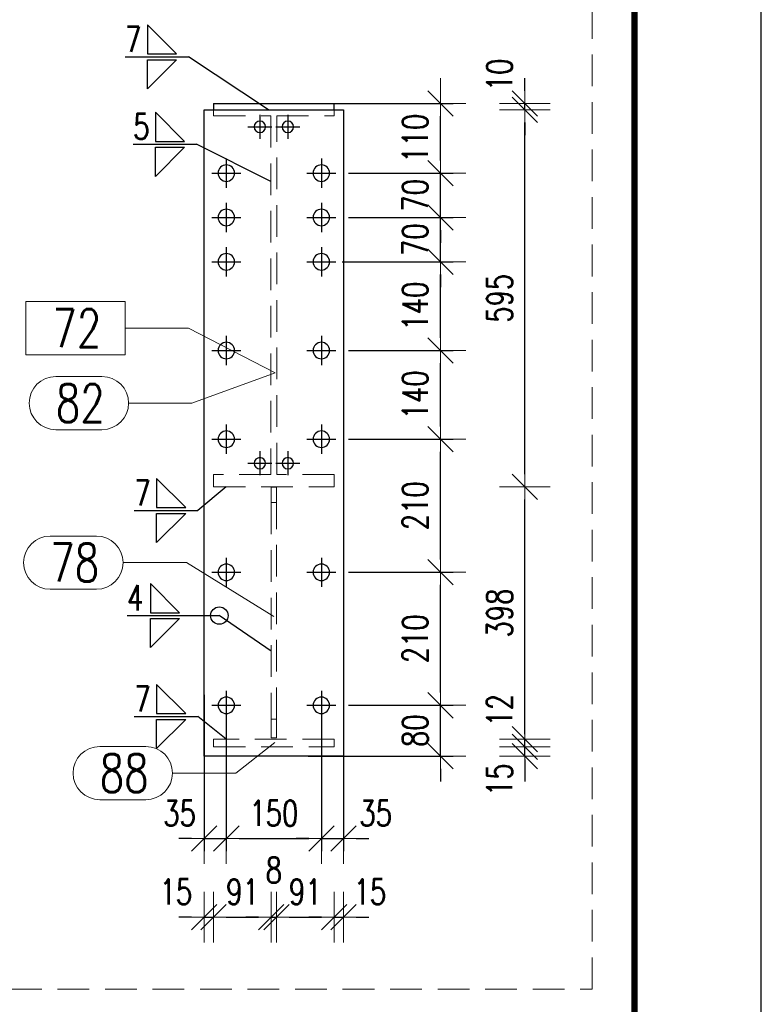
# Model space of a CAD drawing. Header units: millimetres. Extents: x 3528 to 4122, y 12044 to 12491.
# Tile 44 of 58: x 4063 to 4122, y 12171 to 12249. Entities that reach past the tile are written whole.
import ezdxf

# ---------------------------------------------------------------- set-up
doc = ezdxf.new("R2010")
doc.units = ezdxf.units.MM
doc.header["$LTSCALE"] = 10
doc.linetypes.add('HIDDEN', pattern=[0.375, 0.25, -0.125])
doc.linetypes.add('MITTE', pattern=[2, 1.25, -0.25, 0.25, -0.25])
doc.layers.get('Defpoints').update_dxf_attribs({"color": 1})
doc.layers.add('_FORMATKA', color=8, linetype='Continuous', plot=False)
for name, color, linetype, lineweight in [('_RAMKA', 7, 'Continuous', 35), ('PS_DIM', 4, 'Continuous', 13), ('PS_Hidden', 2, 'HIDDEN', 9), ('PS_Pos', 1, 'Continuous', 15), ('PS_SOLID', 7, 'Continuous', 30)]:
    doc.layers.add(name, color=color, linetype=linetype, lineweight=lineweight)
doc.layers.add('PS_MID', color=5, linetype='MITTE')
doc.layers.add('PS_WELD', color=1, linetype='Continuous')
doc.styles.add('simplex', font='simplex.shx', dxfattribs={"width": 0.75})
doc.dimstyles.new('1_20_PRZ', dxfattribs={"dimtxt": 2, "dimasz": 1, "dimexe": 2, "dimexo": 5, "dimgap": 1, "dimtad": 1, "dimdec": 0, "dimlfac": 20, "dimtxsty": 'simplex', "dimblk": 'dimznak', "dimcen": 2, "dimse1": 1, "dimse2": 1, "dimclrd": 256, "dimclrt": 4, "dimadec": 1, "dimazin": 0, "dimtfac": 1, "dimtdec": 0, "dimtix": 1, "dimtmove": 2, "dimatfit": 3, "dimldrblk": 'dim-grot', "dimfxl": 1, "dimarcsym": 0})
doc.dimstyles.new('1_20_SC', dxfattribs={"dimtxt": 2, "dimasz": 1, "dimexe": 1, "dimexo": 1, "dimgap": 1, "dimtad": 1, "dimdec": 0, "dimlfac": 20, "dimtxsty": 'simplex', "dimblk": 'dimznak', "dimcen": 2, "dimclrd": 256, "dimclre": 256, "dimclrt": 4, "dimadec": 1, "dimazin": 0, "dimtfac": 1, "dimtdec": 0, "dimtix": 1, "dimtmove": 2, "dimatfit": 3, "dimldrblk": 'dim-grot', "dimfxl": 1, "dimarcsym": 0})

# ---------------------------------------------------------------- blocks, each defined once
blk = doc.blocks.new('dimznak')
at = {"color": 0}
for points in [[(0, 2), (0, -2)], [(-2, 0), (2, 0)]]:
    blk.add_lwpolyline(points, dxfattribs=at)
at = {"color": 2}
blk.add_lwpolyline([(1, 1), (-1, -1)], dxfattribs=at)
blk = doc.blocks.new('*D152')
at = {"layer": 'Defpoints', "color": 0, "transparency": 16777216}
for p in [(4088.073, 12194.627), (4096.324, 12194.627), (4084.874, 12190.627)]:
    blk.add_point(p, dxfattribs=at)
at = {"layer": 'PS_DIM', "lineweight": -2, "transparency": 16777216}
for p, q in [((4096.324, 12195.627), (4096.324, 12196.627)), ((4089.073, 12194.627), (4097.324, 12194.627)), ((4096.324, 12190.627), (4096.324, 12194.627)), ((4085.874, 12190.627), (4097.324, 12190.627)), ((4096.324, 12189.627), (4096.324, 12188.627))]:
    blk.add_line(p, q, dxfattribs=at)
for p, rotation in [((4096.324, 12194.627), 270), ((4096.324, 12190.627), 90)]:
    blk.add_blockref('dimznak', p, dxfattribs=dict(at, rotation=rotation))
at = {"layer": 'PS_DIM', "color": 4, "transparency": 16777216, "insert": (4094.324, 12192.627), "char_height": 2, "attachment_point": 5, "rotation": 90, "style": 'simplex'}
blk.add_mtext('80', dxfattribs=at)
blk = doc.blocks.new('dim-grot')
blk.add_hatch(color=256).paths.add_polyline_path([(0, 0), (-2, 0.5), (-2, -0.5)])
blk.add_lwpolyline([(0, 0), (-2, 0.5), (-2, -0.5), (0, 0)])
blk = doc.blocks.new('*D153')
at = {"layer": 'Defpoints', "color": 0, "transparency": 16777216}
for p in [(4088.073, 12205.127), (4096.324, 12205.127), (4088.073, 12194.627)]:
    blk.add_point(p, dxfattribs=at)
at = {"layer": 'PS_DIM', "lineweight": -2, "transparency": 16777216}
for p, q in [((4089.073, 12205.127), (4097.324, 12205.127)), ((4096.324, 12195.627), (4096.324, 12204.127)), ((4089.073, 12194.627), (4097.324, 12194.627))]:
    blk.add_line(p, q, dxfattribs=at)
for p, rotation in [((4096.324, 12205.127), 90), ((4096.324, 12194.627), 270)]:
    blk.add_blockref('dimznak', p, dxfattribs=dict(at, rotation=rotation))
at = {"layer": 'PS_DIM', "color": 4, "transparency": 16777216, "insert": (4094.324, 12199.877), "char_height": 2, "attachment_point": 5, "rotation": 90, "style": 'simplex'}
blk.add_mtext('210', dxfattribs=at)
blk = doc.blocks.new('*D154')
at = {"layer": 'Defpoints', "color": 0, "transparency": 16777216}
for p in [(4088.073, 12215.627), (4096.324, 12215.627), (4088.073, 12205.127)]:
    blk.add_point(p, dxfattribs=at)
at = {"layer": 'PS_DIM', "lineweight": -2, "transparency": 16777216}
for p, q in [((4089.073, 12215.627), (4097.324, 12215.627)), ((4096.324, 12206.127), (4096.324, 12214.627)), ((4089.073, 12205.127), (4097.324, 12205.127))]:
    blk.add_line(p, q, dxfattribs=at)
for p, rotation in [((4096.324, 12215.627), 90), ((4096.324, 12205.127), 270)]:
    blk.add_blockref('dimznak', p, dxfattribs=dict(at, rotation=rotation))
at = {"layer": 'PS_DIM', "color": 4, "transparency": 16777216, "insert": (4094.324, 12210.377), "char_height": 2, "attachment_point": 5, "rotation": 90, "style": 'simplex'}
blk.add_mtext('210', dxfattribs=at)
blk = doc.blocks.new('*D155')
at = {"layer": 'Defpoints', "color": 0, "transparency": 16777216}
for p in [(4088.073, 12222.627), (4096.324, 12222.627), (4088.073, 12215.627)]:
    blk.add_point(p, dxfattribs=at)
at = {"layer": 'PS_DIM', "lineweight": -2, "transparency": 16777216}
for p, q in [((4089.073, 12222.627), (4097.324, 12222.627)), ((4096.324, 12216.627), (4096.324, 12221.627)), ((4089.073, 12215.627), (4097.324, 12215.627))]:
    blk.add_line(p, q, dxfattribs=at)
for p, rotation in [((4096.324, 12222.627), 90), ((4096.324, 12215.627), 270)]:
    blk.add_blockref('dimznak', p, dxfattribs=dict(at, rotation=rotation))
at = {"layer": 'PS_DIM', "color": 4, "transparency": 16777216, "insert": (4094.324, 12219.127), "char_height": 2, "attachment_point": 5, "rotation": 90, "style": 'simplex'}
blk.add_mtext('140', dxfattribs=at)
blk = doc.blocks.new('*D156')
at = {"layer": 'Defpoints', "color": 0, "transparency": 16777216}
for p in [(4087.573, 12229.627), (4096.324, 12229.627), (4088.073, 12222.627)]:
    blk.add_point(p, dxfattribs=at)
at = {"layer": 'PS_DIM', "lineweight": -2, "transparency": 16777216}
for p, q in [((4088.573, 12229.627), (4097.324, 12229.627)), ((4096.324, 12223.627), (4096.324, 12228.627)), ((4089.073, 12222.627), (4097.324, 12222.627))]:
    blk.add_line(p, q, dxfattribs=at)
for p, rotation in [((4096.324, 12229.627), 90), ((4096.324, 12222.627), 270)]:
    blk.add_blockref('dimznak', p, dxfattribs=dict(at, rotation=rotation))
at = {"layer": 'PS_DIM', "color": 4, "transparency": 16777216, "insert": (4094.324, 12226.127), "char_height": 2, "attachment_point": 5, "rotation": 90, "style": 'simplex'}
blk.add_mtext('140', dxfattribs=at)
blk = doc.blocks.new('*D157')
at = {"layer": 'Defpoints', "color": 0, "transparency": 16777216}
for p in [(4088.073, 12233.127), (4096.324, 12233.127), (4087.573, 12229.627)]:
    blk.add_point(p, dxfattribs=at)
at = {"layer": 'PS_DIM', "lineweight": -2, "transparency": 16777216}
for p, q in [((4096.324, 12234.127), (4096.324, 12235.127)), ((4089.073, 12233.127), (4097.324, 12233.127)), ((4096.324, 12229.627), (4096.324, 12233.127)), ((4088.573, 12229.627), (4097.324, 12229.627)), ((4096.324, 12228.627), (4096.324, 12227.627))]:
    blk.add_line(p, q, dxfattribs=at)
for p, rotation in [((4096.324, 12233.127), 270), ((4096.324, 12229.627), 90)]:
    blk.add_blockref('dimznak', p, dxfattribs=dict(at, rotation=rotation))
at = {"layer": 'PS_DIM', "color": 4, "transparency": 16777216, "insert": (4094.324, 12231.377), "char_height": 2, "attachment_point": 5, "rotation": 90, "style": 'simplex'}
blk.add_mtext('70', dxfattribs=at)
blk = doc.blocks.new('*D158')
at = {"layer": 'Defpoints', "color": 0, "transparency": 16777216}
for p in [(4088.073, 12236.627), (4096.324, 12236.627), (4088.073, 12233.127)]:
    blk.add_point(p, dxfattribs=at)
at = {"layer": 'PS_DIM', "lineweight": -2, "transparency": 16777216}
for p, q in [((4096.324, 12237.627), (4096.324, 12238.627)), ((4089.073, 12236.627), (4097.324, 12236.627)), ((4096.324, 12233.127), (4096.324, 12236.627)), ((4089.073, 12233.127), (4097.324, 12233.127)), ((4096.324, 12232.127), (4096.324, 12231.127))]:
    blk.add_line(p, q, dxfattribs=at)
for p, rotation in [((4096.324, 12236.627), 270), ((4096.324, 12233.127), 90)]:
    blk.add_blockref('dimznak', p, dxfattribs=dict(at, rotation=rotation))
at = {"layer": 'PS_DIM', "color": 4, "transparency": 16777216, "insert": (4094.324, 12234.877), "char_height": 2, "attachment_point": 5, "rotation": 90, "style": 'simplex'}
blk.add_mtext('70', dxfattribs=at)
blk = doc.blocks.new('*D159')
at = {"layer": 'Defpoints', "color": 0, "transparency": 16777216}
for p in [(4084.832, 12242.127), (4096.324, 12242.127), (4088.073, 12236.627)]:
    blk.add_point(p, dxfattribs=at)
at = {"layer": 'PS_DIM', "lineweight": -2, "transparency": 16777216}
for p, q in [((4085.832, 12242.127), (4097.324, 12242.127)), ((4096.324, 12237.627), (4096.324, 12241.127)), ((4089.073, 12236.627), (4097.324, 12236.627))]:
    blk.add_line(p, q, dxfattribs=at)
for p, rotation in [((4096.324, 12242.127), 90), ((4096.324, 12236.627), 270)]:
    blk.add_blockref('dimznak', p, dxfattribs=dict(at, rotation=rotation))
at = {"layer": 'PS_DIM', "color": 4, "transparency": 16777216, "insert": (4094.324, 12239.377), "char_height": 2, "attachment_point": 5, "rotation": 90, "style": 'simplex'}
blk.add_mtext('110', dxfattribs=at)
blk = doc.blocks.new('*D198')
at = {"layer": 'Defpoints', "color": 0, "transparency": 16777216}
for p in [(4086.518, 12191.361), (4102.982, 12191.361), (4086.518, 12190.627)]:
    blk.add_point(p, dxfattribs=at)
at = {"layer": 'PS_DIM', "lineweight": -2, "transparency": 16777216}
for p, q in [((4102.982, 12192.361), (4102.982, 12193.361)), ((4102.982, 12190.627), (4102.982, 12191.361)), ((4102.982, 12189.627), (4102.982, 12188.627))]:
    blk.add_line(p, q, dxfattribs=at)
for p, rotation in [((4102.982, 12191.361), 270), ((4102.982, 12190.627), 90)]:
    blk.add_blockref('dimznak', p, dxfattribs=dict(at, rotation=rotation))
at = {"layer": 'PS_DIM', "color": 4, "transparency": 16777216, "insert": (4100.982, 12188.76), "char_height": 2, "attachment_point": 5, "rotation": 90, "style": 'simplex'}
blk.add_mtext('15', dxfattribs=at)
blk = doc.blocks.new('*D199')
at = {"layer": 'Defpoints', "color": 0, "transparency": 16777216}
for p in [(4086.447, 12191.95), (4102.982, 12191.95), (4086.518, 12191.361)]:
    blk.add_point(p, dxfattribs=at)
at = {"layer": 'PS_DIM', "lineweight": -2, "transparency": 16777216}
for p, q in [((4102.982, 12192.95), (4102.982, 12193.95)), ((4102.982, 12191.361), (4102.982, 12191.95)), ((4102.982, 12190.361), (4102.982, 12189.361))]:
    blk.add_line(p, q, dxfattribs=at)
for p, rotation in [((4102.982, 12191.95), 270), ((4102.982, 12191.361), 90)]:
    blk.add_blockref('dimznak', p, dxfattribs=dict(at, rotation=rotation))
at = {"layer": 'PS_DIM', "color": 4, "transparency": 16777216, "insert": (4100.982, 12194.241), "char_height": 2, "attachment_point": 5, "rotation": 90, "style": 'simplex'}
blk.add_mtext('12', dxfattribs=at)
blk = doc.blocks.new('*D200')
at = {"layer": 'Defpoints', "color": 0, "transparency": 16777216}
for p in [(4086.447, 12211.872), (4102.982, 12211.872), (4086.447, 12191.95)]:
    blk.add_point(p, dxfattribs=at)
at = {"layer": 'PS_DIM', "lineweight": -2, "transparency": 16777216}
blk.add_line((4102.982, 12192.95), (4102.982, 12210.872), dxfattribs=at)
for p, rotation in [((4102.982, 12211.872), 90), ((4102.982, 12191.95), 270)]:
    blk.add_blockref('dimznak', p, dxfattribs=dict(at, rotation=rotation))
at = {"layer": 'PS_DIM', "color": 4, "transparency": 16777216, "insert": (4100.982, 12201.911), "char_height": 2, "attachment_point": 5, "rotation": 90, "style": 'simplex'}
blk.add_mtext('398', dxfattribs=at)
blk = doc.blocks.new('*D201')
at = {"layer": 'Defpoints', "color": 0, "transparency": 16777216}
for p in [(4085.497, 12241.627), (4102.982, 12241.627), (4086.447, 12211.872)]:
    blk.add_point(p, dxfattribs=at)
at = {"layer": 'PS_DIM', "lineweight": -2, "transparency": 16777216}
blk.add_line((4102.982, 12212.872), (4102.982, 12240.627), dxfattribs=at)
for p, rotation in [((4102.982, 12241.627), 90), ((4102.982, 12211.872), 270)]:
    blk.add_blockref('dimznak', p, dxfattribs=dict(at, rotation=rotation))
at = {"layer": 'PS_DIM', "color": 4, "transparency": 16777216, "insert": (4100.982, 12226.75), "char_height": 2, "attachment_point": 5, "rotation": 90, "style": 'simplex'}
blk.add_mtext('595', dxfattribs=at)
blk = doc.blocks.new('*D202')
at = {"layer": 'Defpoints', "color": 0, "transparency": 16777216}
for p in [(4085.497, 12242.127), (4085.497, 12241.627), (4102.982, 12242.127)]:
    blk.add_point(p, dxfattribs=at)
at = {"layer": 'PS_DIM', "lineweight": -2, "transparency": 16777216}
for p, q in [((4102.982, 12243.127), (4102.982, 12244.127)), ((4102.982, 12241.627), (4102.982, 12242.127)), ((4102.982, 12240.627), (4102.982, 12239.627))]:
    blk.add_line(p, q, dxfattribs=at)
for p, rotation in [((4102.982, 12242.127), 270), ((4102.982, 12241.627), 90)]:
    blk.add_blockref('dimznak', p, dxfattribs=dict(at, rotation=rotation))
at = {"layer": 'PS_DIM', "color": 4, "transparency": 16777216, "insert": (4100.982, 12244.378), "char_height": 2, "attachment_point": 5, "rotation": 90, "style": 'simplex'}
blk.add_mtext('10', dxfattribs=at)
blk = doc.blocks.new('*D190')
at = {"layer": 'Defpoints', "color": 0, "transparency": 16777216}
for p in [(4077.673, 12196.446), (4079.423, 12195.777), (4079.423, 12184.111)]:
    blk.add_point(p, dxfattribs=at)
at = {"layer": 'PS_DIM', "lineweight": -2, "transparency": 16777216}
for p, q in [((4077.673, 12195.446), (4077.673, 12183.111)), ((4079.423, 12194.777), (4079.423, 12183.111)), ((4076.673, 12184.111), (4075.673, 12184.111)), ((4077.673, 12184.111), (4079.423, 12184.111)), ((4080.423, 12184.111), (4081.423, 12184.111))]:
    blk.add_line(p, q, dxfattribs=at)
blk.add_blockref('dimznak', (4077.673, 12184.111), dxfattribs=at)
at = {"layer": 'PS_DIM', "lineweight": -2, "transparency": 16777216, "rotation": 180}
blk.add_blockref('dimznak', (4079.423, 12184.111), dxfattribs=at)
at = {"layer": 'PS_DIM', "color": 4, "transparency": 16777216, "insert": (4075.735, 12186.111), "char_height": 2, "attachment_point": 5, "style": 'simplex'}
blk.add_mtext('35', dxfattribs=at)
blk = doc.blocks.new('*D191')
at = {"layer": 'Defpoints', "color": 0, "transparency": 16777216}
for p in [(4079.423, 12195.777), (4086.923, 12195.777), (4086.923, 12184.111)]:
    blk.add_point(p, dxfattribs=at)
at = {"layer": 'PS_DIM', "lineweight": -2, "transparency": 16777216}
for p, q in [((4079.423, 12194.777), (4079.423, 12183.111)), ((4086.923, 12194.777), (4086.923, 12183.111)), ((4080.423, 12184.111), (4085.923, 12184.111))]:
    blk.add_line(p, q, dxfattribs=at)
at = {"layer": 'PS_DIM', "lineweight": -2, "transparency": 16777216, "rotation": 180}
blk.add_blockref('dimznak', (4079.423, 12184.111), dxfattribs=at)
at = {"layer": 'PS_DIM', "lineweight": -2, "transparency": 16777216}
blk.add_blockref('dimznak', (4086.923, 12184.111), dxfattribs=at)
at = {"layer": 'PS_DIM', "color": 4, "transparency": 16777216, "insert": (4083.173, 12186.111), "char_height": 2, "attachment_point": 5, "style": 'simplex'}
blk.add_mtext('150', dxfattribs=at)
blk = doc.blocks.new('*D192')
at = {"layer": 'Defpoints', "color": 0, "transparency": 16777216}
for p in [(4088.673, 12196.723), (4086.923, 12195.777), (4088.673, 12184.111)]:
    blk.add_point(p, dxfattribs=at)
at = {"layer": 'PS_DIM', "lineweight": -2, "transparency": 16777216}
for p, q in [((4088.673, 12195.723), (4088.673, 12183.111)), ((4086.923, 12194.777), (4086.923, 12183.111)), ((4085.923, 12184.111), (4084.923, 12184.111)), ((4086.923, 12184.111), (4088.673, 12184.111)), ((4089.673, 12184.111), (4090.673, 12184.111))]:
    blk.add_line(p, q, dxfattribs=at)
blk.add_blockref('dimznak', (4086.923, 12184.111), dxfattribs=at)
at = {"layer": 'PS_DIM', "lineweight": -2, "transparency": 16777216, "rotation": 180}
blk.add_blockref('dimznak', (4088.673, 12184.111), dxfattribs=at)
at = {"layer": 'PS_DIM', "color": 4, "transparency": 16777216, "insert": (4091.207, 12186.111), "char_height": 2, "attachment_point": 5, "style": 'simplex'}
blk.add_mtext('35', dxfattribs=at)
blk = doc.blocks.new('*D193')
at = {"layer": 'Defpoints', "color": 0, "transparency": 16777216}
for p in [(4077.673, 12197.489), (4078.423, 12191.95), (4078.423, 12177.918)]:
    blk.add_point(p, dxfattribs=at)
at = {"layer": 'PS_DIM', "lineweight": -2, "transparency": 16777216}
for p, q in [((4076.673, 12177.918), (4075.673, 12177.918)), ((4077.673, 12177.918), (4078.423, 12177.918)), ((4079.423, 12177.918), (4080.423, 12177.918))]:
    blk.add_line(p, q, dxfattribs=at)
blk.add_blockref('dimznak', (4077.673, 12177.918), dxfattribs=at)
at = {"layer": 'PS_DIM', "lineweight": -2, "transparency": 16777216, "rotation": 180}
blk.add_blockref('dimznak', (4078.423, 12177.918), dxfattribs=at)
at = {"layer": 'PS_DIM', "color": 4, "transparency": 16777216, "insert": (4075.442, 12179.918), "char_height": 2, "attachment_point": 5, "style": 'simplex'}
blk.add_mtext('15', dxfattribs=at)
blk = doc.blocks.new('*D194')
at = {"layer": 'Defpoints', "color": 0, "transparency": 16777216}
for p in [(4082.973, 12197.468), (4078.423, 12191.95), (4082.973, 12177.918)]:
    blk.add_point(p, dxfattribs=at)
at = {"layer": 'PS_DIM', "lineweight": -2, "transparency": 16777216}
blk.add_line((4079.423, 12177.918), (4081.973, 12177.918), dxfattribs=at)
at = {"layer": 'PS_DIM', "lineweight": -2, "transparency": 16777216, "rotation": 180}
blk.add_blockref('dimznak', (4078.423, 12177.918), dxfattribs=at)
at = {"layer": 'PS_DIM', "lineweight": -2, "transparency": 16777216}
blk.add_blockref('dimznak', (4082.973, 12177.918), dxfattribs=at)
at = {"layer": 'PS_DIM', "color": 4, "transparency": 16777216, "insert": (4080.698, 12179.918), "char_height": 2, "attachment_point": 5, "style": 'simplex'}
blk.add_mtext('91', dxfattribs=at)
blk = doc.blocks.new('*D195')
at = {"layer": 'Defpoints', "color": 0, "transparency": 16777216}
for p in [(4082.973, 12197.468), (4083.373, 12197.468), (4083.373, 12177.918)]:
    blk.add_point(p, dxfattribs=at)
at = {"layer": 'PS_DIM', "lineweight": -2, "transparency": 16777216}
for p, q in [((4081.973, 12177.918), (4080.973, 12177.918)), ((4082.973, 12177.918), (4083.373, 12177.918)), ((4084.373, 12177.918), (4085.373, 12177.918))]:
    blk.add_line(p, q, dxfattribs=at)
blk.add_blockref('dimznak', (4082.973, 12177.918), dxfattribs=at)
at = {"layer": 'PS_DIM', "lineweight": -2, "transparency": 16777216, "rotation": 180}
blk.add_blockref('dimznak', (4083.373, 12177.918), dxfattribs=at)
at = {"layer": 'PS_DIM', "color": 4, "transparency": 16777216, "insert": (4083.173, 12181.628), "char_height": 2, "attachment_point": 5, "style": 'simplex'}
blk.add_mtext('8', dxfattribs=at)
blk = doc.blocks.new('*D196')
at = {"layer": 'Defpoints', "color": 0, "transparency": 16777216}
for p in [(4083.373, 12197.468), (4087.923, 12191.95), (4087.923, 12177.918)]:
    blk.add_point(p, dxfattribs=at)
at = {"layer": 'PS_DIM', "lineweight": -2, "transparency": 16777216}
blk.add_line((4084.373, 12177.918), (4086.923, 12177.918), dxfattribs=at)
at = {"layer": 'PS_DIM', "lineweight": -2, "transparency": 16777216, "rotation": 180}
blk.add_blockref('dimznak', (4083.373, 12177.918), dxfattribs=at)
at = {"layer": 'PS_DIM', "lineweight": -2, "transparency": 16777216}
blk.add_blockref('dimznak', (4087.923, 12177.918), dxfattribs=at)
at = {"layer": 'PS_DIM', "color": 4, "transparency": 16777216, "insert": (4085.648, 12179.918), "char_height": 2, "attachment_point": 5, "style": 'simplex'}
blk.add_mtext('91', dxfattribs=at)
blk = doc.blocks.new('*D197')
at = {"layer": 'Defpoints', "color": 0, "transparency": 16777216}
for p in [(4088.673, 12195.723), (4087.923, 12191.95), (4088.673, 12177.918)]:
    blk.add_point(p, dxfattribs=at)
at = {"layer": 'PS_DIM', "lineweight": -2, "transparency": 16777216}
for p, q in [((4086.923, 12177.918), (4085.923, 12177.918)), ((4087.923, 12177.918), (4088.673, 12177.918)), ((4089.673, 12177.918), (4090.673, 12177.918))]:
    blk.add_line(p, q, dxfattribs=at)
blk.add_blockref('dimznak', (4087.923, 12177.918), dxfattribs=at)
at = {"layer": 'PS_DIM', "lineweight": -2, "transparency": 16777216, "rotation": 180}
blk.add_blockref('dimznak', (4088.673, 12177.918), dxfattribs=at)
at = {"layer": 'PS_DIM', "color": 4, "transparency": 16777216, "insert": (4090.748, 12179.918), "char_height": 2, "attachment_point": 5, "style": 'simplex'}
blk.add_mtext('15', dxfattribs=at)
blk = doc.blocks.new('*X495')
at = {"color": 1}
for p, q in [((4065.967, 12220.577), (4069.61, 12220.577)), ((4083.273, 12220.854), (4076.71, 12218.477)), ((4071.71, 12218.477), (4076.71, 12218.477)), ((4065.967, 12216.377), (4069.61, 12216.377))]:
    blk.add_line(p, q, dxfattribs=at)
for centre, start, end in [((4065.967, 12218.477), 90, 270), ((4069.61, 12218.477), 270, 90)]:
    blk.add_arc(centre, 2.1, start, end, dxfattribs=at)
at = {"color": 2, "style": 'simplex', "width": 0.75}
blk.add_text('82', height=3, dxfattribs=at).set_placement((4065.967, 12216.977))
blk = doc.blocks.new('*X496')
at = {"color": 1}
for p, q in [((4071.445, 12226.49), (4063.602, 12226.49)), ((4063.602, 12226.49), (4063.602, 12222.29)), ((4071.445, 12222.29), (4071.445, 12226.49)), ((4071.445, 12224.39), (4076.445, 12224.39)), ((4083.273, 12220.854), (4076.445, 12224.39)), ((4063.602, 12222.29), (4071.445, 12222.29))]:
    blk.add_line(p, q, dxfattribs=at)
at = {"color": 30, "style": 'simplex', "width": 0.75}
blk.add_text('72', height=3, dxfattribs=at).set_placement((4065.702, 12222.89))
blk = doc.blocks.new('*X499')
at = {"color": 3}
for p, q in [((4075.493, 12246.034), (4073.193, 12248.334)), ((4073.193, 12248.334), (4073.193, 12246.034)), ((4073.193, 12246.034), (4075.493, 12246.034)), ((4073.193, 12245.574), (4075.493, 12245.574)), ((4075.493, 12245.574), (4073.193, 12243.274)), ((4073.193, 12243.274), (4073.193, 12245.574))]:
    blk.add_line(p, q, dxfattribs=at)
at = {"color": 9}
for p in [(4071.438, 12245.804), (4082.746, 12241.627)]:
    blk.add_line(p, (4076.438, 12245.804), dxfattribs=at)
at = {"color": 2, "style": 'simplex', "width": 0.75}
blk.add_text('7', height=2, dxfattribs=at).set_placement((4071.438, 12246.204))
blk = doc.blocks.new('*X500')
at = {"color": 3}
for p, q in [((4076.218, 12210.235), (4073.918, 12212.535)), ((4073.918, 12212.535), (4073.918, 12210.235)), ((4073.918, 12210.235), (4076.218, 12210.235)), ((4073.918, 12209.775), (4076.218, 12209.775)), ((4076.218, 12209.775), (4073.918, 12207.475)), ((4073.918, 12207.475), (4073.918, 12209.775))]:
    blk.add_line(p, q, dxfattribs=at)
at = {"color": 9}
for p in [(4079.423, 12211.872), (4072.163, 12210.005)]:
    blk.add_line(p, (4077.163, 12210.005), dxfattribs=at)
at = {"color": 2, "style": 'simplex', "width": 0.75}
blk.add_text('7', height=2, dxfattribs=at).set_placement((4072.163, 12210.405))
blk = doc.blocks.new('*X501')
at = {"color": 3}
for p, q in [((4076.218, 12193.977), (4073.918, 12196.277)), ((4073.918, 12196.277), (4073.918, 12193.977)), ((4073.918, 12193.977), (4076.218, 12193.977)), ((4073.918, 12193.517), (4076.218, 12193.517)), ((4076.218, 12193.517), (4073.918, 12191.217)), ((4073.918, 12191.217), (4073.918, 12193.517))]:
    blk.add_line(p, q, dxfattribs=at)
at = {"color": 9}
for p in [(4072.163, 12193.747), (4079.423, 12191.95)]:
    blk.add_line(p, (4077.163, 12193.747), dxfattribs=at)
at = {"color": 2, "style": 'simplex', "width": 0.75}
blk.add_text('7', height=2, dxfattribs=at).set_placement((4072.163, 12194.147))
blk = doc.blocks.new('*X503')
at = {"color": 3}
for p, q in [((4076.128, 12239.128), (4073.828, 12241.428)), ((4073.828, 12241.428), (4073.828, 12239.128)), ((4073.828, 12239.128), (4076.128, 12239.128)), ((4073.828, 12238.668), (4076.128, 12238.668)), ((4076.128, 12238.668), (4073.828, 12236.368)), ((4073.828, 12236.368), (4073.828, 12238.668))]:
    blk.add_line(p, q, dxfattribs=at)
at = {"color": 9}
for p in [(4072.073, 12238.898), (4082.938, 12235.952)]:
    blk.add_line(p, (4077.073, 12238.898), dxfattribs=at)
at = {"color": 2, "style": 'simplex', "width": 0.75}
blk.add_text('5', height=2, dxfattribs=at).set_placement((4072.073, 12239.298))
blk = doc.blocks.new('*X506')
at = {"color": 2}
for p, q in [((4075.728, 12201.939), (4073.428, 12204.239)), ((4073.428, 12204.239), (4073.428, 12201.939)), ((4073.428, 12201.939), (4075.728, 12201.939)), ((4073.428, 12201.479), (4075.728, 12201.479)), ((4075.728, 12201.479), (4073.428, 12199.179)), ((4073.428, 12199.179), (4073.428, 12201.479))]:
    blk.add_line(p, q, dxfattribs=at)
at = {"color": 9}
for p in [(4071.588, 12201.709), (4082.973, 12198.889)]:
    blk.add_line(p, (4078.87, 12201.709), dxfattribs=at)
blk.add_circle((4078.87, 12201.709), 0.69, dxfattribs=at)
at = {"color": 3, "style": 'simplex', "width": 0.75}
blk.add_text('4', height=2, dxfattribs=at).set_placement((4071.588, 12202.109))
blk = doc.blocks.new('*X516')
at = {"color": 1}
for p, q in [((4065.53, 12207.986), (4069.173, 12207.986)), ((4071.273, 12205.886), (4076.273, 12205.886)), ((4083.182, 12201.641), (4076.273, 12205.886)), ((4065.53, 12203.786), (4069.173, 12203.786))]:
    blk.add_line(p, q, dxfattribs=at)
for centre, start, end in [((4065.53, 12205.886), 90, 270), ((4069.173, 12205.886), 270, 90)]:
    blk.add_arc(centre, 2.1, start, end, dxfattribs=at)
at = {"color": 2, "style": 'simplex', "width": 0.75}
blk.add_text('78', height=3, dxfattribs=at).set_placement((4065.53, 12204.386))
blk = doc.blocks.new('*X517')
at = {"color": 1}
for p, q in [((4069.431, 12191.379), (4073.073, 12191.379)), ((4083.249, 12191.704), (4080.173, 12189.279)), ((4075.173, 12189.279), (4080.173, 12189.279)), ((4069.431, 12187.179), (4073.073, 12187.179))]:
    blk.add_line(p, q, dxfattribs=at)
for centre, start, end in [((4069.431, 12189.279), 90, 270), ((4073.073, 12189.279), 270, 90)]:
    blk.add_arc(centre, 2.1, start, end, dxfattribs=at)
at = {"color": 2, "style": 'simplex', "width": 0.75}
blk.add_text('88', height=3, dxfattribs=at).set_placement((4069.431, 12187.779))

msp = doc.modelspace()

# ---------------------------------------------------------------- linework, layer by layer
at = {"layer": '_FORMATKA', "lineweight": -3}
msp.add_lwpolyline([(3527.638, 12044.057), (4121.638, 12044.057), (4121.638, 12464.057), (3527.638, 12464.057)], close=True, dxfattribs=at)
at = {"layer": '_RAMKA', "lineweight": -3, "const_width": 0.5}
msp.add_lwpolyline([(3557.638, 12054.057), (4111.638, 12054.057), (4111.638, 12454.057), (3557.638, 12454.057)], close=True, dxfattribs=at)
at = {"layer": 'PS_Hidden', "color": 2, "linetype": 'HIDDEN', "extrusion": (-1, 2.67508e-13, 1.11022e-16)}
for p, q in [((4078.423, 12241.627), (4078.423, 12241.146)), ((4087.923, 12241.146), (4087.923, 12241.627)), ((4078.423, 12241.146), (4082.938, 12241.146)), ((4082.938, 12241.146), (4082.938, 12212.854)), ((4083.408, 12241.146), (4087.923, 12241.146)), ((4083.408, 12212.854), (4083.408, 12241.146)), ((4078.423, 12212.854), (4078.423, 12211.872)), ((4082.938, 12212.854), (4078.423, 12212.854)), ((4087.923, 12212.854), (4083.408, 12212.854)), ((4087.923, 12211.872), (4087.923, 12212.854)), ((4078.423, 12211.872), (4087.923, 12211.872)), ((4082.973, 12210.622), (4082.973, 12211.832)), ((4082.973, 12211.832), (4083.373, 12211.832)), ((4083.373, 12211.832), (4083.373, 12210.622)), ((4083.373, 12210.622), (4082.973, 12210.622)), ((4082.973, 12210.622), (4082.973, 12193.541)), ((4083.373, 12193.541), (4083.373, 12210.622)), ((4082.973, 12193.541), (4083.373, 12193.541)), ((4082.973, 12192.05), (4082.973, 12193.541)), ((4083.373, 12193.541), (4083.373, 12192.05)), ((4087.923, 12191.95), (4078.423, 12191.95)), ((4078.423, 12191.361), (4078.423, 12191.95)), ((4083.373, 12192.05), (4082.973, 12192.05)), ((4087.923, 12191.361), (4087.923, 12191.95)), ((4078.423, 12191.361), (4087.923, 12191.361))]:
    msp.add_line(p, q, dxfattribs=at)
at = {"layer": 'PS_Hidden', "color": 2, "linetype": 'HIDDEN'}
msp.add_lwpolyline([(4108.293, 12265.783), (3972.352, 12265.783), (3972.352, 12172.23), (4108.293, 12172.23)], close=True, dxfattribs=at)
at = {"layer": 'PS_MID', "color": 5, "linetype": 'MITTE', "extrusion": (-1, 2.67508e-13, 1.11022e-16)}
for p, q in [((4082.073, 12241.227), (4082.073, 12239.327)), ((4084.273, 12241.227), (4084.273, 12239.327)), ((4081.123, 12240.277), (4083.023, 12240.277)), ((4083.323, 12240.277), (4085.223, 12240.277)), ((4079.423, 12237.777), (4079.423, 12235.477)), ((4086.923, 12237.777), (4086.923, 12235.477)), ((4078.273, 12236.627), (4080.573, 12236.627)), ((4085.773, 12236.627), (4088.073, 12236.627)), ((4079.423, 12234.277), (4079.423, 12231.977)), ((4086.923, 12234.277), (4086.923, 12231.977)), ((4078.273, 12233.127), (4080.573, 12233.127)), ((4085.773, 12233.127), (4088.073, 12233.127)), ((4079.423, 12230.777), (4079.423, 12228.477)), ((4086.923, 12230.777), (4086.923, 12228.477)), ((4078.273, 12229.627), (4080.573, 12229.627)), ((4085.773, 12229.627), (4088.073, 12229.627)), ((4079.423, 12223.777), (4079.423, 12221.477)), ((4086.923, 12223.777), (4086.923, 12221.477)), ((4078.273, 12222.627), (4080.573, 12222.627)), ((4085.773, 12222.627), (4088.073, 12222.627)), ((4079.423, 12216.777), (4079.423, 12214.477)), ((4086.923, 12216.777), (4086.923, 12214.477)), ((4078.273, 12215.627), (4080.573, 12215.627)), ((4085.773, 12215.627), (4088.073, 12215.627)), ((4082.073, 12214.677), (4082.073, 12212.777)), ((4084.273, 12214.677), (4084.273, 12212.777)), ((4081.123, 12213.727), (4083.023, 12213.727)), ((4083.323, 12213.727), (4085.223, 12213.727)), ((4079.423, 12206.277), (4079.423, 12203.977)), ((4086.923, 12206.277), (4086.923, 12203.977)), ((4078.273, 12205.127), (4080.573, 12205.127)), ((4085.773, 12205.127), (4088.073, 12205.127)), ((4079.423, 12195.777), (4079.423, 12193.477)), ((4086.923, 12195.777), (4086.923, 12193.477)), ((4078.273, 12194.627), (4080.573, 12194.627)), ((4085.773, 12194.627), (4088.073, 12194.627))]:
    msp.add_line(p, q, dxfattribs=at)
at = {"layer": 'PS_SOLID', "color": 7, "linetype": 'Continuous', "extrusion": (-1, 2.67508e-13, 1.11022e-16)}
for p, q in [((4077.673, 12241.627), (4088.673, 12241.627)), ((4077.673, 12190.627), (4077.673, 12241.627)), ((4078.423, 12242.127), (4078.423, 12241.627)), ((4078.423, 12242.127), (4087.923, 12242.127)), ((4087.923, 12241.627), (4087.923, 12242.127)), ((4088.673, 12241.627), (4088.673, 12190.627)), ((4088.673, 12190.627), (4077.673, 12190.627))]:
    msp.add_line(p, q, dxfattribs=at)
at = {"layer": 'PS_SOLID', "color": 7, "linetype": 'Continuous', "extrusion": (-1.52616e-16, 8.67368e-17, -1)}
for centre in [(-4082.073, 12240.277), (-4084.273, 12240.277)]:
    msp.add_circle(centre, 0.45, dxfattribs=at)
at = {"layer": 'PS_SOLID', "color": 7, "linetype": 'Continuous', "extrusion": (-1.48444e-16, 1.65131e-16, -1)}
for centre in [(-4079.423, 12236.627), (-4086.923, 12236.627), (-4079.423, 12233.127), (-4086.923, 12233.127), (-4079.423, 12229.627), (-4086.923, 12229.627), (-4079.423, 12222.627), (-4086.923, 12222.627), (-4079.423, 12215.627), (-4086.923, 12215.627), (-4079.423, 12205.127), (-4086.923, 12205.127), (-4079.423, 12194.627), (-4086.923, 12194.627)]:
    msp.add_circle(centre, 0.65, dxfattribs=at)
at = {"layer": 'PS_SOLID', "color": 7, "linetype": 'Continuous', "extrusion": (-1.56787e-16, 8.34311e-18, -1)}
for centre in [(-4082.073, 12213.727), (-4084.273, 12213.727)]:
    msp.add_circle(centre, 0.45, dxfattribs=at)

# ---------------------------------------------------------------- block references
at = {"layer": 'PS_Pos'}
for name in ['*X496', '*X495', '*X516', '*X517']:
    msp.add_blockref(name, (0, 0), dxfattribs=at)
at = {"layer": 'PS_WELD'}
for name in ['*X499', '*X503', '*X500', '*X506', '*X501']:
    msp.add_blockref(name, (0, 0), dxfattribs=at)

# ---------------------------------------------------------------- dimensions: what is measured, and where the dimension line sits
at = {"layer": 'PS_DIM'}
for base, p1, p2, picture, middle in [((4102.982, 12242.127), (4085.497, 12241.627), (4085.497, 12242.127), '*D202', (4100.982, 12244.378)), ((4102.982, 12191.95), (4086.518, 12191.361), (4086.447, 12191.95), '*D199', (4100.982, 12194.241)), ((4102.982, 12191.361), (4086.518, 12190.627), (4086.518, 12191.361), '*D198', (4100.982, 12188.76))]:
    dim = msp.add_linear_dim(base=base, p1=p1, p2=p2, angle=90, dimstyle='1_20_PRZ', dxfattribs=at)
    dim.commit()
    dim.dimension.update_dxf_attribs({"geometry": picture, "text_midpoint": middle, "dimtype": 128})
for base, p1, p2, dimstyle, picture, middle in [((4096.324, 12242.127), (4088.073, 12236.627), (4084.832, 12242.127), '1_20_SC', '*D159', (4094.324, 12239.377)), ((4102.982, 12241.627), (4086.447, 12211.872), (4085.497, 12241.627), '1_20_PRZ', '*D201', (4100.982, 12226.75)), ((4096.324, 12236.627), (4088.073, 12233.127), (4088.073, 12236.627), '1_20_SC', '*D158', (4094.324, 12234.877)), ((4096.324, 12233.127), (4087.573, 12229.627), (4088.073, 12233.127), '1_20_SC', '*D157', (4094.324, 12231.377)), ((4096.324, 12229.627), (4088.073, 12222.627), (4087.573, 12229.627), '1_20_SC', '*D156', (4094.324, 12226.127)), ((4096.324, 12222.627), (4088.073, 12215.627), (4088.073, 12222.627), '1_20_SC', '*D155', (4094.324, 12219.127)), ((4096.324, 12215.627), (4088.073, 12205.127), (4088.073, 12215.627), '1_20_SC', '*D154', (4094.324, 12210.377)), ((4102.982, 12211.872), (4086.447, 12191.95), (4086.447, 12211.872), '1_20_PRZ', '*D200', (4100.982, 12201.911)), ((4096.324, 12205.127), (4088.073, 12194.627), (4088.073, 12205.127), '1_20_SC', '*D153', (4094.324, 12199.877)), ((4096.324, 12194.627), (4084.874, 12190.627), (4088.073, 12194.627), '1_20_SC', '*D152', (4094.324, 12192.627))]:
    dim = msp.add_linear_dim(base=base, p1=p1, p2=p2, angle=90, dimstyle=dimstyle, dxfattribs=at)
    dim.commit()
    dim.dimension.update_dxf_attribs({"geometry": picture, "text_midpoint": middle})
for base, p1, p2, dimstyle, picture, middle in [((4078.423, 12177.918), (4077.673, 12197.489), (4078.423, 12191.95), '1_20_PRZ', '*D193', (4075.442, 12179.918)), ((4083.373, 12177.918), (4082.973, 12197.468), (4083.373, 12197.468), '1_20_PRZ', '*D195', (4083.173, 12181.628)), ((4088.673, 12184.111), (4086.923, 12195.777), (4088.673, 12196.723), '1_20_SC', '*D192', (4091.207, 12186.111)), ((4079.423, 12184.111), (4077.673, 12196.446), (4079.423, 12195.777), '1_20_SC', '*D190', (4075.735, 12186.111)), ((4088.673, 12177.918), (4087.923, 12191.95), (4088.673, 12195.723), '1_20_PRZ', '*D197', (4090.748, 12179.918))]:
    dim = msp.add_linear_dim(base=base, p1=p1, p2=p2, dimstyle=dimstyle, dxfattribs=at)
    dim.commit()
    dim.dimension.update_dxf_attribs({"geometry": picture, "text_midpoint": middle, "dimtype": 128})
for base, p1, p2, dimstyle, picture, middle in [((4082.973, 12177.918), (4078.423, 12191.95), (4082.973, 12197.468), '1_20_PRZ', '*D194', (4080.698, 12179.918)), ((4087.923, 12177.918), (4083.373, 12197.468), (4087.923, 12191.95), '1_20_PRZ', '*D196', (4085.648, 12179.918)), ((4086.923, 12184.111), (4079.423, 12195.777), (4086.923, 12195.777), '1_20_SC', '*D191', (4083.173, 12186.111))]:
    dim = msp.add_linear_dim(base=base, p1=p1, p2=p2, dimstyle=dimstyle, dxfattribs=at)
    dim.commit()
    dim.dimension.update_dxf_attribs({"geometry": picture, "text_midpoint": middle})

doc.saveas('drawing.dxf')
